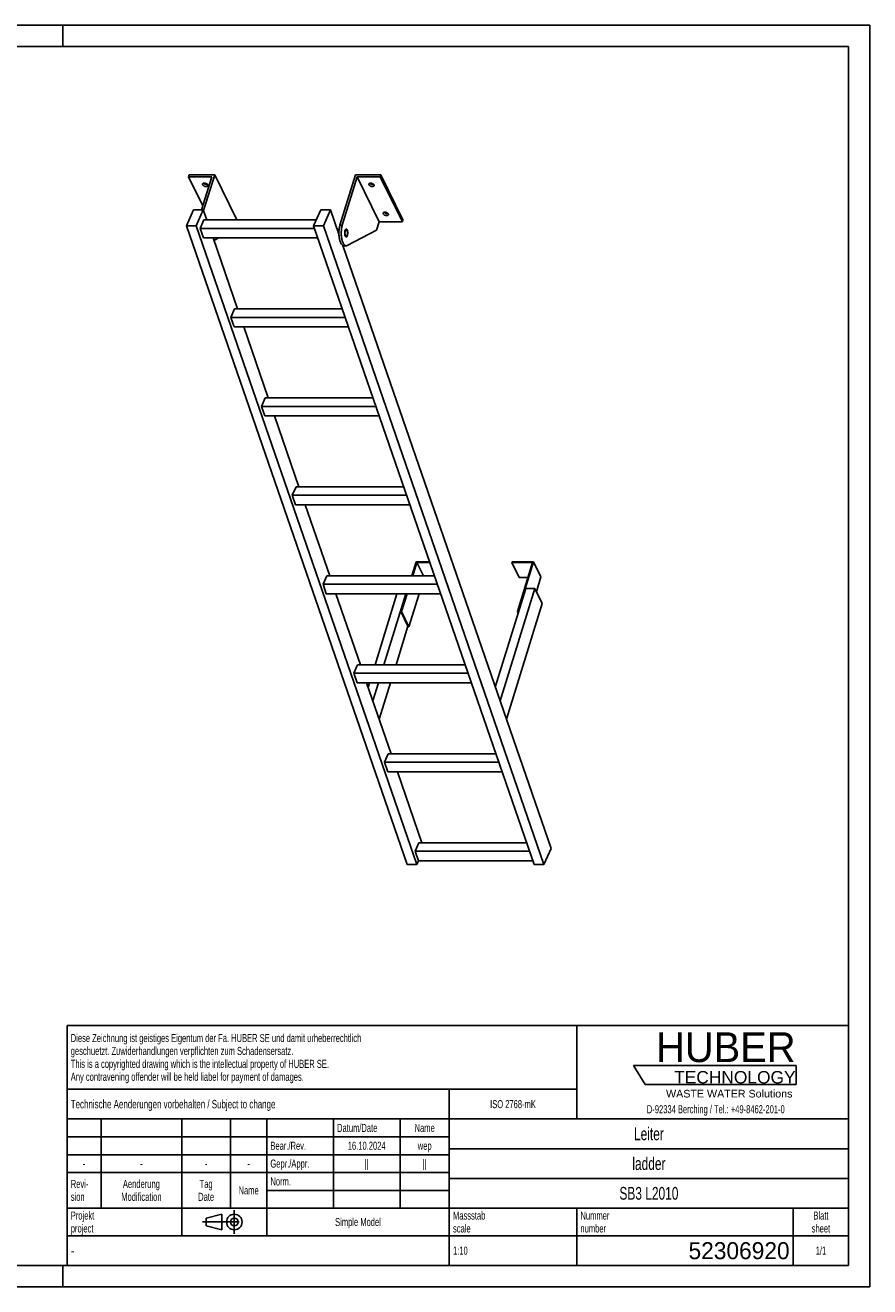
# Model space of a CAD drawing. Header units: millimetres. Extents: x 0 to 4200, y 0 to 2970.
# Tile 2 of 2: x 2212 to 4200, y 0 to 2970. Entities that reach past the tile are written whole.
import ezdxf

# ---------------------------------------------------------------- set-up
doc = ezdxf.new("R2010")
doc.units = ezdxf.units.MM
doc.header["$LTSCALE"] = 231
doc.linetypes.add('CENTER', pattern=[0.6, 0.375, -0.075, 0.075, -0.075])
doc.layers.get('0').update_dxf_attribs({"linetype": 'CONTINUOUS'})
doc.layers.add('005_AXIS', color=7, linetype='CONTINUOUS')
doc.layers.add('HUBER_Logo_BL1', color=7, linetype='CONTINUOUS')
doc.styles.get("Standard").update_dxf_attribs({"font": 'txt', "width": 0.7})
doc.styles.add('TEXTSTYLE_2', font='txt')
doc.styles.add('TEXTSTYLE_3', font='arial.ttf')
doc.styles.add('TEXTSTYLE_5', font='txt', dxfattribs={"width": 0.8})
doc.styles.add('TEXTSTYLE_6', font='txt')

# ---------------------------------------------------------------- blocks, each defined once
blk = doc.blocks.new('HUBER_LOGO_BL1', base_point=(3837.5, 503.7))
at = {"layer": 'HUBER_Logo_BL1', "color": 5, "linetype": 'Continuous'}
for p, q in [((4026.4, 521), (3643.9, 521)), ((3643.9, 521), (3670.9, 476)), ((4026.4, 521), (4026.4, 476)), ((3670.9, 476), (4026.4, 476))]:
    blk.add_line(p, q, dxfattribs=at)
at = {"layer": 'HUBER_Logo_BL1', "color": 2, "linetype": 'Continuous', "attachment_point": 3, "line_spacing_factor": 0.78}
for s, insert, char_height, width, style in [('HUBER\\P\\fArial;\\H29.25;TECHNOLOGY ', (4025.4, 599.1), 70.2, 387.672, 'TEXTSTYLE_2'), ('WASTE WATER Solutions', (4018, 463.6), 18, 297.033, 'TEXTSTYLE_3')]:
    blk.add_mtext(s, dxfattribs=dict(at, insert=insert, char_height=char_height, width=width, style=style))
at = {"layer": 'HUBER_Logo_BL1', "color": 2, "linetype": 'Continuous', "insert": (3837.5, 427.4), "char_height": 19, "width": 810.893, "attachment_point": 2, "line_spacing_factor": 0.96}
blk.add_mtext('D-92334 Berching / Tel.: +49-8462-201-0', dxfattribs=at)
blk = doc.blocks.new('PROJEKTIONSMETHODE_1_BL2', base_point=(2680, 152.5))
at = {"color": 2, "linetype": 'CENTER'}
for p, q in [((2703.8, 180), (2703.8, 125)), ((2628.7, 152.5), (2731.3, 152.5))]:
    blk.add_line(p, q, dxfattribs=at)
at = {"color": 2, "linetype": 'Continuous'}
for p, q in [((2637.8, 161.7), (2674.5, 170.8)), ((2637.8, 143.3), (2637.8, 161.7)), ((2674.5, 134.2), (2674.5, 170.8)), ((2637.8, 143.3), (2674.5, 134.2))]:
    blk.add_line(p, q, dxfattribs=at)
for radius in [18.3, 9.17]:
    blk.add_circle((2703.8, 152.5), radius, dxfattribs=at)
blk = doc.blocks.new('*T11')
at = {"color": 3, "linetype": 'Continuous'}
for p, q in [((0, 0), (1840, 0)), ((0, 0), (0, -565)), ((1200, 0), (1200, -220)), ((1840, 0), (1840, -565)), ((0, -150), (1200, -150)), ((900, -150), (900, -565)), ((0, -220), (1840, -220)), ((80, -220), (80, -430)), ((270, -220), (270, -495)), ((385, -220), (385, -430)), ((470, -220), (470, -495)), ((627, -220), (627, -430)), ((784, -220), (784, -430)), ((0, -262), (900, -262)), ((900, -290), (1840, -290)), ((0, -304), (900, -304)), ((0, -346), (900, -346)), ((900, -360), (1840, -360)), ((470, -388), (900, -388)), ((0, -430), (1840, -430)), ((1200, -430), (1200, -565)), ((1710, -430), (1710, -565)), ((0, -495), (1840, -495)), ((0, -565), (1840, -565))]:
    blk.add_line(p, q, dxfattribs=at)
at = {"color": 2, "linetype": 'Continuous', "line_spacing_factor": 0.96}
for s, insert, char_height, width, attachment_point in [('Diese Zeichnung ist geistiges Eigentum der Fa. HUBER SE und damit urheberrechtlich \\Pgeschuetzt. Zuwiderhandlungen verpflichten zum Schadensersatz.\\PThis is a copyrighted drawing which is the intellectual property of HUBER SE.\\PAny contravening offender will be held liabel for payment of damages.', (8.75, -19.9), 19, 2214.8571, 1), ('Technische Aenderungen vorbehalten / Subject to change', (8.75, -175), 20, 1524.7619, 1), ('ISO 2768-mK', (1050, -175.5), 19, 332.9524, 2), ('Datum/Date', (635.75, -231.5), 19, 292.2381, 1), ('Name', (842, -231.5), 19, 126.6667, 2), ('Leiter', (1370, -240), 30, 240, 2), ('Bear./Rev.', (478.75, -273.5), 19, 272.3333, 1), ('16.10.2024', (705.5, -273.5), 19, 273.2381, 2), ('wep', (842, -273.5), 19, 99.5238, 2), ('-', (40, -315.5), 19, 34.381, 2), ('-', (175, -315.5), 19, 34.381, 2), ('-', (327.5, -315.5), 19, 34.381, 2), ('-', (427.5, -315.5), 19, 34.381, 2), ('Gepr./Appr.', (478.75, -315.5), 19, 299.4762, 1), ('||', (705.5, -315.5), 19, 50.6667, 2), ('||', (842, -315.5), 19, 50.6667, 2), ('ladder', (1370, -310), 30, 251.4286, 2), ('Revi-\\Psion', (8.75, -363.3), 19, 138.4286, 1), ('Aenderung\\PModification', (175, -363.3), 19, 303.0952, 2), ('Tag\\PDate', (327.5, -363.3), 19, 117.619, 2), ('Name', (427.5, -378.5), 19, 126.6667, 2), ('Norm. ', (478.75, -357.5), 19, 175.5238, 1), ('SB3 L2010', (1370, -380), 30, 410, 2), ('Projekt\\Pproject', (8.75, -437.8), 19, 183.6667, 1), ('Massstab\\Pscale', (908.75, -437.8), 19, 224.381, 1), ('Nummer\\Pnumber', (1208.75, -437.8), 19, 186.381, 1), ('Blatt\\Psheet', (1775, -437.8), 19, 137.5238, 2), ('Simple Model', (685, -453), 19, 328.4286, 2), ('1:10', (908.75, -520.5), 19, 94.0952, 1), ('1/1', (1775, -520.5), 19, 79.619, 2)]:
    blk.add_mtext(s, dxfattribs=dict(at, insert=insert, char_height=char_height, width=width, attachment_point=attachment_point))
for s, insert, char_height, width, attachment_point, style in [('-', (8.75, -517.5), 25, 18.3333, 1, 'TEXTSTYLE_5'), ('52306920', (1701.25, -510), 40, 586.6667, 3, 'TEXTSTYLE_6')]:
    blk.add_mtext(s, dxfattribs=dict(at, insert=insert, char_height=char_height, width=width, attachment_point=attachment_point, style=style))

msp = doc.modelspace()

# ---------------------------------------------------------------- linework, layer by layer
at = {"color": 7, "linetype": 'Continuous'}
for p, q in [((0, 2970), (4200, 2970)), ((4200, 0), (4200, 2970)), ((2631.551, 2533.47), (2657.584, 2617.71)), ((2952.614, 2499.428), (2989.166, 2617.71)), ((2650.605, 2613.01), (2596.262, 2613.01)), ((2650.605, 2613.01), (2626.68, 2535.588)), ((2993.239, 2613.01), (2958.14, 2499.428)), ((3045.097, 2507.337), (2993.239, 2613.01)), ((3047.582, 2613.01), (2993.239, 2613.01)), ((2591.186, 2497.769), (2607.794, 2535.588)), ((2607.794, 2535.588), (2630.82, 2535.588)), ((2630.82, 2535.588), (2614.213, 2497.769)), ((2639.081, 2511.667), (2630.82, 2535.588)), ((2890.531, 2497.769), (2907.138, 2535.588)), ((2907.138, 2535.588), (2930.165, 2535.588)), ((2930.165, 2535.588), (2913.557, 2497.769)), ((2950.143, 2477.736), (2930.165, 2535.588)), ((3110.516, 993.908), (2591.186, 2497.769)), ((2614.213, 2497.769), (2591.186, 2497.769)), ((3133.543, 993.908), (2614.213, 2497.769)), ((2623.313, 2491.763), (2632.054, 2511.667)), ((2896.634, 2511.667), (2632.054, 2511.667)), ((2709.441, 2512.037), (2709.327, 2511.667)), ((3409.861, 993.908), (2890.531, 2497.769)), ((2913.557, 2497.769), (2890.531, 2497.769)), ((3432.888, 993.908), (2913.557, 2497.769)), ((3045.097, 2507.337), (3038.896, 2487.27)), ((3045.097, 2507.337), (3099.439, 2507.337)), ((2631.065, 2469.317), (2623.313, 2491.763)), ((2892.605, 2491.763), (2623.313, 2491.763)), ((2631.065, 2469.317), (2900.356, 2469.317)), ((2711.425, 2302.174), (2653.706, 2469.317)), ((2667.132, 2469.317), (2655.743, 2463.417)), ((3038.896, 2487.27), (2969.601, 2451.372)), ((3449.495, 1031.727), (2959.192, 2451.532)), ((2961.765, 2450.78), (2967.291, 2450.78)), ((2695.658, 2282.27), (2704.399, 2302.174)), ((2958.076, 2302.174), (2704.399, 2302.174)), ((2703.409, 2259.824), (2695.658, 2282.27)), ((2964.95, 2282.27), (2695.658, 2282.27)), ((2703.409, 2259.824), (2972.701, 2259.824)), ((2783.77, 2092.681), (2726.05, 2259.824)), ((2768.002, 2072.777), (2776.743, 2092.681)), ((3030.421, 2092.681), (2776.743, 2092.681)), ((3037.294, 2072.777), (2768.002, 2072.777)), ((2775.754, 2050.331), (2768.002, 2072.777)), ((2775.754, 2050.331), (3045.045, 2050.331)), ((2856.114, 1883.188), (2798.395, 2050.331)), ((2849.088, 1883.188), (2840.347, 1863.283)), ((3102.765, 1883.188), (2849.088, 1883.188)), ((2848.098, 1840.838), (2840.347, 1863.283)), ((3109.639, 1863.283), (2840.347, 1863.283)), ((2848.098, 1840.838), (3117.39, 1840.838)), ((2928.459, 1673.695), (2870.739, 1840.838)), ((3132.169, 1706.914), (3121.904, 1673.695)), ((3123.746, 1673.695), (3133.527, 1705.347)), ((3163.638, 1706.914), (3132.169, 1706.914)), ((3133.527, 1705.347), (3164.179, 1705.347)), ((3133.527, 1705.347), (3149.06, 1673.695)), ((3357.829, 1706.914), (3357.345, 1705.347)), ((3357.345, 1705.347), (3374.733, 1669.915)), ((3357.345, 1705.347), (3406.161, 1705.347)), ((3408.488, 1706.914), (3357.829, 1706.914)), ((3406.161, 1705.347), (3370.336, 1589.415)), ((3372.178, 1589.415), (3408.488, 1706.914)), ((3408.488, 1706.914), (3425.875, 1671.482)), ((2921.432, 1673.695), (2912.691, 1653.79)), ((3175.11, 1673.695), (2921.432, 1673.695)), ((3374.733, 1669.915), (3395.212, 1669.915)), ((3415.051, 1636.456), (3425.875, 1671.482)), ((3181.983, 1653.79), (2912.691, 1653.79)), ((2920.443, 1631.345), (2912.691, 1653.79)), ((3390.043, 1644.248), (3318.227, 1411.849)), ((3411.228, 1644.248), (3329.407, 1379.475)), ((3411.228, 1644.248), (3390.043, 1644.248)), ((3428.615, 1608.816), (3411.228, 1644.248)), ((2920.443, 1631.345), (3189.734, 1631.345)), ((3000.803, 1464.202), (2943.084, 1631.345)), ((3108.817, 1631.345), (3095.859, 1589.415)), ((3097.702, 1589.415), (3110.659, 1631.345)), ((3115.089, 1553.983), (3138.995, 1631.345)), ((3344.361, 1336.17), (3428.615, 1608.816)), ((3095.859, 1589.415), (3113.247, 1553.983)), ((3095.859, 1589.415), (3097.702, 1589.415)), ((3097.702, 1589.415), (3115.089, 1553.983)), ((3370.336, 1589.415), (3372.031, 1585.96)), ((3370.336, 1589.415), (3372.178, 1589.415)), ((3372.178, 1589.415), (3372.743, 1588.263)), ((3113.247, 1553.983), (3115.089, 1553.983)), ((2993.777, 1464.202), (2985.036, 1444.297)), ((3247.454, 1464.202), (2993.777, 1464.202)), ((3254.328, 1444.297), (2985.036, 1444.297)), ((2992.787, 1421.852), (2985.036, 1444.297)), ((2992.787, 1421.852), (3262.079, 1421.852)), ((3073.148, 1254.709), (3015.428, 1421.852)), ((3066.121, 1254.709), (3057.38, 1234.804)), ((3319.799, 1254.709), (3066.121, 1254.709)), ((3065.132, 1212.358), (3057.38, 1234.804)), ((3326.672, 1234.804), (3057.38, 1234.804)), ((3065.132, 1212.358), (3334.423, 1212.358)), ((3145.492, 1045.216), (3087.773, 1212.358)), ((3138.466, 1045.216), (3129.725, 1025.311)), ((3392.143, 1045.216), (3138.466, 1045.216)), ((3137.476, 1002.865), (3129.725, 1025.311)), ((3399.017, 1025.311), (3129.725, 1025.311)), ((3449.495, 1031.727), (3432.888, 993.908)), ((3133.543, 993.908), (3110.516, 993.908)), ((3137.476, 1002.865), (3133.543, 993.908)), ((3137.476, 1002.865), (3406.768, 1002.865)), ((3432.888, 993.908), (3409.861, 993.908)), ((0, 0), (4200, 0))]:
    msp.add_line(p, q, dxfattribs=at)
at = {"color": 3, "linetype": 'Continuous'}
for p, q in [((4200, 2970), (0, 2970)), ((2300, 2970), (2300, 2920)), ((4200, 2970), (4200, 0)), ((2300, 0), (2300, 50)), ((4200, 0), (0, 0))]:
    msp.add_line(p, q, dxfattribs=at)
at = {"color": 5, "linetype": 'Continuous'}
for p, q in [((4150, 2920), (50, 2920)), ((4150, 50), (4150, 2920)), ((50, 50), (4150, 50))]:
    msp.add_line(p, q, dxfattribs=at)
at = {"color": 9, "linetype": 'Continuous'}
msp.add_line((2952.614, 2499.428), (2958.14, 2499.428), dxfattribs=at)
at = {"color": 7, "linetype": 'Continuous'}
for points, knots in [([(2952.614, 2499.428), (2951.884, 2497.067), (2950.769, 2491.978), (2950.002, 2484.018), (2950.095, 2475.813), (2950.898, 2469.127), (2951.993, 2464.162), (2952.981, 2460.853), (2954.138, 2457.927), (2955.441, 2455.439), (2956.87, 2453.433), (2958.407, 2451.942), (2960.044, 2451.002), (2961.212, 2450.78), (2961.765, 2450.78)], [0, 0, 0, 0, 0.1393862, 0.29277846, 0.4502733, 0.60148396, 0.67169736, 0.73686463, 0.79613081, 0.84889737, 0.8949307, 0.93453671, 0.96882886, 1, 1, 1, 1]), ([(2958.14, 2499.428), (2957.41, 2497.067), (2956.295, 2491.978), (2955.529, 2484.018), (2955.621, 2475.813), (2956.424, 2469.127), (2957.519, 2464.162), (2958.508, 2460.853), (2959.664, 2457.927), (2960.968, 2455.439), (2962.396, 2453.433), (2963.934, 2451.942), (2965.57, 2451.002), (2966.739, 2450.78), (2967.291, 2450.78)], [0, 0, 0, 0, 0.1393862, 0.29277846, 0.4502733, 0.60148396, 0.67169736, 0.73686463, 0.79613081, 0.84889737, 0.8949307, 0.93453671, 0.96882886, 1, 1, 1, 1]), ([(2967.291, 2450.78), (2967.681, 2450.78), (2968.485, 2450.885), (2969.237, 2451.183), (2969.601, 2451.372)], [0, 0, 0, 0, 0.48713237, 1, 1, 1, 1])]:
    msp.add_open_spline(points, degree=3, knots=knots, dxfattribs=at)
at = {"layer": '005_AXIS', "color": 7, "linetype": 'Continuous'}
for p, q in [((2597.715, 2617.71), (2596.262, 2613.01)), ((2657.584, 2617.71), (2597.715, 2617.71)), ((2709.441, 2512.037), (2657.584, 2617.71)), ((3049.034, 2617.71), (2989.166, 2617.71)), ((3049.034, 2617.71), (3047.582, 2613.01)), ((3100.892, 2512.037), (3049.034, 2617.71)), ((2596.262, 2613.01), (2629.607, 2545.061)), ((3099.439, 2507.337), (3047.582, 2613.01)), ((3100.892, 2512.037), (3099.439, 2507.337)), ((2950.459, 2488.28), (2946.502, 2488.28)), ((2967.291, 2488.28), (2965.186, 2488.28)), ((2967.291, 2473.28), (2965.189, 2473.28)), ((3086.711, 1631.345), (3035.06, 1464.202)), ((3107.896, 1631.345), (3056.245, 1464.202)), ((3084.581, 1464.202), (3112.682, 1555.135)), ((3021.973, 1421.852), (3018.882, 1411.849)), ((3043.157, 1421.852), (3030.062, 1379.475)), ((3045.017, 1336.17), (3071.494, 1421.852))]:
    msp.add_line(p, q, dxfattribs=at)
for points, knots in [([(2629.361, 2594.362), (2629.209, 2594.672), (2628.996, 2595.307), (2629.046, 2595.984), (2629.138, 2596.281)], [0, 0, 0, 0, 0.52598929, 1, 1, 1, 1]), ([(2629.138, 2596.281), (2629.199, 2596.478), (2629.385, 2596.867), (2629.828, 2597.365), (2630.419, 2597.776), (2631.424, 2598.213), (2632.953, 2598.465), (2634.94, 2598.339), (2636.97, 2597.812), (2638.836, 2596.935), (2640.351, 2595.8), (2641.095, 2594.85), (2641.335, 2594.362)], [0, 0, 0, 0, 0.0431793, 0.08863396, 0.13810718, 0.19258204, 0.31675069, 0.45771902, 0.606659, 0.75286298, 0.88624341, 1, 1, 1, 1]), ([(2641.558, 2592.443), (2641.497, 2592.246), (2641.311, 2591.857), (2640.868, 2591.359), (2640.277, 2590.948), (2639.272, 2590.511), (2637.743, 2590.259), (2635.756, 2590.385), (2633.726, 2590.912), (2631.86, 2591.789), (2630.345, 2592.924), (2629.601, 2593.874), (2629.361, 2594.362)], [0, 0, 0, 0, 0.0431793, 0.08863396, 0.13810718, 0.19258204, 0.31675069, 0.45771902, 0.606659, 0.75286298, 0.88624341, 1, 1, 1, 1]), ([(2640.73, 2595.27), (2639.964, 2595.054), (2638.24, 2594.927), (2635.671, 2595.407), (2633.279, 2596.459), (2631.927, 2597.537), (2631.417, 2598.148)], [0, 0, 0, 0, 0.23498903, 0.49999164, 0.7649988, 1, 1, 1, 1]), ([(2641.335, 2594.362), (2641.487, 2594.052), (2641.7, 2593.417), (2641.65, 2592.74), (2641.558, 2592.443)], [0, 0, 0, 0, 0.52598929, 1, 1, 1, 1]), ([(3020.812, 2594.362), (3020.66, 2594.672), (3020.447, 2595.307), (3020.497, 2595.984), (3020.589, 2596.281)], [0, 0, 0, 0, 0.52598929, 1, 1, 1, 1]), ([(3020.589, 2596.281), (3020.65, 2596.478), (3020.836, 2596.867), (3021.279, 2597.365), (3021.87, 2597.776), (3022.875, 2598.213), (3024.404, 2598.465), (3026.391, 2598.339), (3028.421, 2597.812), (3030.287, 2596.935), (3031.802, 2595.8), (3032.546, 2594.85), (3032.786, 2594.362)], [0, 0, 0, 0, 0.0431793, 0.08863396, 0.13810718, 0.19258204, 0.31675069, 0.45771902, 0.606659, 0.75286298, 0.88624341, 1, 1, 1, 1]), ([(3033.009, 2592.443), (3032.948, 2592.246), (3032.762, 2591.857), (3032.319, 2591.359), (3031.728, 2590.948), (3030.723, 2590.511), (3029.194, 2590.259), (3027.206, 2590.385), (3025.177, 2590.912), (3023.311, 2591.789), (3021.796, 2592.924), (3021.052, 2593.874), (3020.812, 2594.362)], [0, 0, 0, 0, 0.0431793, 0.08863396, 0.13810718, 0.19258204, 0.31675069, 0.45771902, 0.606659, 0.75286298, 0.88624341, 1, 1, 1, 1]), ([(3032.181, 2595.27), (3031.415, 2595.054), (3029.691, 2594.927), (3027.122, 2595.407), (3024.73, 2596.459), (3023.378, 2597.537), (3022.868, 2598.148)], [0, 0, 0, 0, 0.23498903, 0.49999164, 0.7649988, 1, 1, 1, 1]), ([(3032.786, 2594.362), (3032.938, 2594.052), (3033.151, 2593.417), (3033.101, 2592.74), (3033.009, 2592.443)], [0, 0, 0, 0, 0.52598929, 1, 1, 1, 1]), ([(3054.367, 2525.985), (3054.215, 2526.295), (3054.002, 2526.93), (3054.051, 2527.607), (3054.143, 2527.904)], [0, 0, 0, 0, 0.52598929, 1, 1, 1, 1]), ([(3054.143, 2527.904), (3054.204, 2528.101), (3054.39, 2528.489), (3054.833, 2528.988), (3055.425, 2529.399), (3056.43, 2529.836), (3057.958, 2530.088), (3059.946, 2529.962), (3061.975, 2529.435), (3063.841, 2528.558), (3065.357, 2527.423), (3066.101, 2526.473), (3066.34, 2525.985)], [0, 0, 0, 0, 0.0431793, 0.08863396, 0.13810718, 0.19258204, 0.31675069, 0.45771902, 0.606659, 0.75286298, 0.88624341, 1, 1, 1, 1]), ([(3066.564, 2524.066), (3066.503, 2523.869), (3066.317, 2523.48), (3065.873, 2522.982), (3065.282, 2522.571), (3064.277, 2522.134), (3062.748, 2521.882), (3060.761, 2522.008), (3058.732, 2522.535), (3056.866, 2523.412), (3055.35, 2524.547), (3054.606, 2525.497), (3054.367, 2525.985)], [0, 0, 0, 0, 0.0431793, 0.08863396, 0.13810718, 0.19258204, 0.31675069, 0.45771902, 0.606659, 0.75286298, 0.88624341, 1, 1, 1, 1]), ([(3065.736, 2526.893), (3064.97, 2526.677), (3063.246, 2526.55), (3060.677, 2527.03), (3058.285, 2528.082), (3056.933, 2529.16), (3056.423, 2529.771)], [0, 0, 0, 0, 0.23498903, 0.49999164, 0.7649988, 1, 1, 1, 1]), ([(3066.34, 2525.985), (3066.492, 2525.675), (3066.705, 2525.04), (3066.656, 2524.363), (3066.564, 2524.066)], [0, 0, 0, 0, 0.52598929, 1, 1, 1, 1]), ([(2967.291, 2490.03), (2967.103, 2490.03), (2966.701, 2489.944), (2966.148, 2489.59), (2965.635, 2489.035), (2964.964, 2487.971), (2964.31, 2486.213), (2963.822, 2483.752), (2963.636, 2481.019), (2963.768, 2478.265), (2964.206, 2475.741), (2964.726, 2474.199), (2965.052, 2473.534)], [0, 0, 0, 0, 0.03139335, 0.06653601, 0.10789212, 0.15653911, 0.27536242, 0.41788483, 0.57383791, 0.73088448, 0.87653102, 1, 1, 1, 1]), ([(2967.291, 2488.28), (2967.138, 2488.28), (2966.813, 2488.21), (2966.364, 2487.923), (2965.948, 2487.473), (2965.404, 2486.611), (2964.874, 2485.185), (2964.479, 2483.19), (2964.327, 2480.974), (2964.435, 2478.74), (2964.79, 2476.694), (2965.211, 2475.444), (2965.476, 2474.905)], [0, 0, 0, 0, 0.03139335, 0.06653605, 0.10789216, 0.1565391, 0.27536243, 0.41788486, 0.57383792, 0.73088446, 0.87653101, 1, 1, 1, 1]), ([(2965.052, 2473.534), (2965.198, 2473.236), (2965.501, 2472.703), (2966.048, 2472.052), (2966.644, 2471.632), (2967.086, 2471.53), (2967.291, 2471.53)], [0, 0, 0, 0, 0.31594817, 0.58208431, 0.8045575, 1, 1, 1, 1]), ([(2965.476, 2474.905), (2965.594, 2474.663), (2965.84, 2474.231), (2966.283, 2473.703), (2966.767, 2473.363), (2967.125, 2473.28), (2967.291, 2473.28)], [0, 0, 0, 0, 0.31594886, 0.58208429, 0.80455743, 1, 1, 1, 1]), ([(2969.53, 2488.025), (2969.384, 2488.323), (2969.081, 2488.856), (2968.534, 2489.507), (2967.938, 2489.927), (2967.496, 2490.03), (2967.291, 2490.03)], [0, 0, 0, 0, 0.31594817, 0.58208431, 0.8045575, 1, 1, 1, 1]), ([(2969.107, 2486.655), (2968.988, 2486.896), (2968.742, 2487.328), (2968.299, 2487.856), (2967.815, 2488.196), (2967.457, 2488.28), (2967.291, 2488.28)], [0, 0, 0, 0, 0.31594886, 0.58208429, 0.80455743, 1, 1, 1, 1]), ([(2967.291, 2471.53), (2967.479, 2471.53), (2967.881, 2471.615), (2968.434, 2471.969), (2968.948, 2472.525), (2969.618, 2473.588), (2970.272, 2475.346), (2970.76, 2477.807), (2970.947, 2480.54), (2970.814, 2483.295), (2970.376, 2485.819), (2969.856, 2487.361), (2969.53, 2488.025)], [0, 0, 0, 0, 0.03139335, 0.06653601, 0.10789212, 0.15653911, 0.27536242, 0.41788483, 0.57383791, 0.73088448, 0.87653102, 1, 1, 1, 1]), ([(2967.291, 2473.28), (2967.444, 2473.28), (2967.77, 2473.349), (2968.218, 2473.636), (2968.634, 2474.086), (2969.178, 2474.949), (2969.708, 2476.374), (2970.104, 2478.37), (2970.255, 2480.585), (2970.148, 2482.819), (2969.792, 2484.865), (2969.371, 2486.116), (2969.107, 2486.655)], [0, 0, 0, 0, 0.03139335, 0.06653605, 0.10789216, 0.1565391, 0.27536243, 0.41788486, 0.57383792, 0.73088446, 0.87653101, 1, 1, 1, 1])]:
    msp.add_open_spline(points, degree=3, knots=knots, dxfattribs=at)

# ---------------------------------------------------------------- block references
msp.add_blockref('*T11', (2310, 615))
at = {"color": 2, "linetype": 'Continuous'}
msp.add_blockref('PROJEKTIONSMETHODE_1_BL2', (2680, 152.5), dxfattribs=at)
at = {"layer": 'HUBER_Logo_BL1'}
msp.add_blockref('HUBER_LOGO_BL1', (3837.497, 503.742), dxfattribs=at)

doc.saveas('drawing.dxf')
